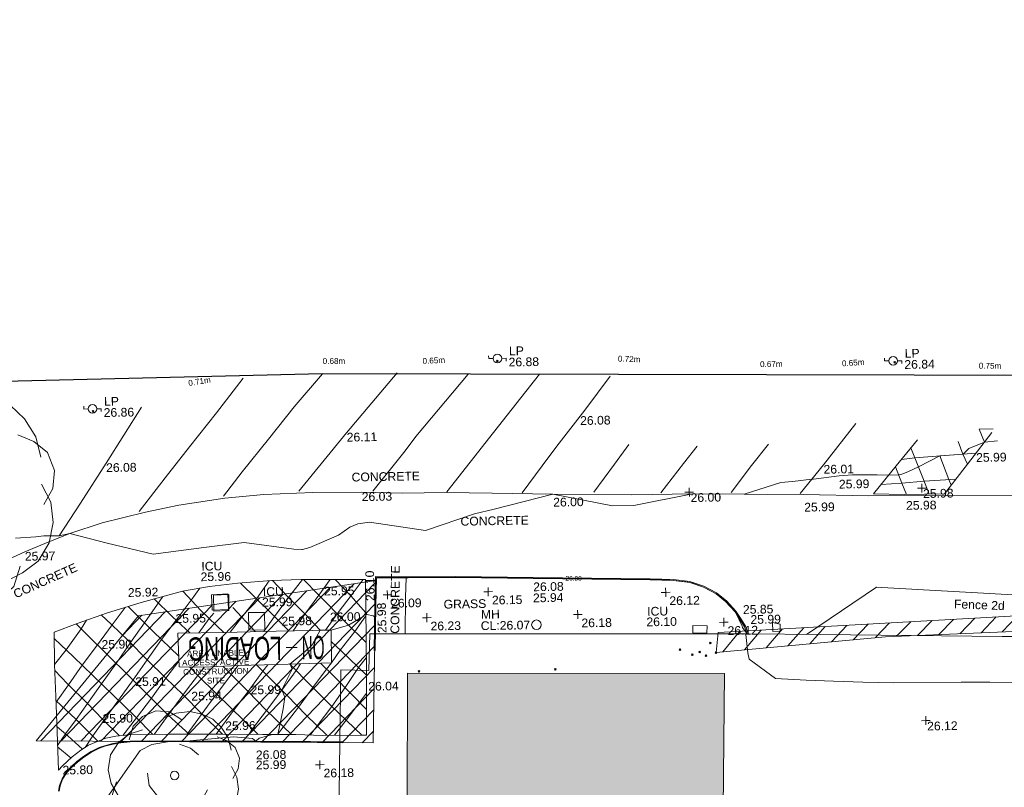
# Model space of a CAD drawing. Header units: millimetres. Extents: x -290717 to 520720, y -88450 to 287762.
# Tile 177 of 256: x -195351 to -153004, y 249020 to 282025. Entities that reach past the tile are written whole.
import ezdxf

# ---------------------------------------------------------------- set-up
doc = ezdxf.new("R2010")
doc.units = ezdxf.units.MM
doc.linetypes.add('IMPORT-UG_ELEC_QLB2 _2_', pattern=[2500, 1500, -300, 0, -50, 150, -300, 0, -200])
doc.linetypes.add('IMPORT-UG_ELEC_STREET LIGHTING_QLB2 _2_', pattern=[2700, 1500, -300, 0, -250, 150, -300, 0, -200])
for name, color, linetype, lineweight in [('00_TOPO_BUILDING_UNDER_CONSTRUCTION', 7, 'Continuous', 9), ('00_TOPO_ROAD_TEXT', 7, 'Continuous', 9), ('00_TOPO_SURFACE', 7, 'Continuous', 9), ('00_TOPO_SURVEY_TEXT', 7, 'Continuous', 9), ('A_RHA_Detail', 7, 'Continuous', 9), ('GEN-TEXT', 7, 'Continuous', 9)]:
    doc.layers.add(name, color=color, linetype=linetype, lineweight=lineweight)
for name, color, linetype, lineweight, true_color in [('00_TOPO_FENCE_2D', 7, 'Continuous', 9, 0x3f7f4f), ('00_TOPO_FOOTPATH', 7, 'Continuous', 9, 0xa50000), ('00_TOPO_FURN_LAMP_POST', 7, 'Continuous', 9, 0x666666), ('00_TOPO_KERB_BOTTOM', 1, 'Continuous', 9, 0xff0000), ('00_TOPO_KERB_TOP', 7, 'Continuous', 9, 0xa500a5), ('00_TOPO_LEVEL_SPOT', 7, 'Continuous', 9, 0x666666), ('00_TOPO_ROAD_MARKING_WHITE_CONTINUOUS', 7, 'Continuous', 9, 0x999999), ('00_TOPO_ROAD_MARKING_YELLOW_CONTINUOUS', 40, 'Continuous', 9, 0xffbf00), ('00_TOPO_SERV_IC', 5, 'Continuous', 9, 0x0000ff), ('00_TOPO_SERV_MH', 7, 'Continuous', 9, 0x666666), ('00_TOPO_TREE', 7, 'Continuous', 9, 0x666666), ('00_UAV_LEVEL_SPOT', 7, 'Continuous', 9, 0x666666), ('01_DTM_CONTOUR_MNR', 7, 'Continuous', 9, 0xa5a552), ('01_DTM_CONTOUR_MNR_LABELS', 7, 'Continuous', 9, 0xa5a552), ('12333-PUM-2D-U-0001-C01 - Rev2_REVIT IMPORT_dwg', 7, 'Continuous', 9, 0x767676), ('A_RHA_Line', 7, 'Continuous', 9, 0x00a600), ('PUM-ELECTRIC-QLB2', 1, 'IMPORT-UG_ELEC_QLB2 _2_', 9, 0xff0000), ('PUM-SURVEY BOUNDARY_EXTENT', 190, 'Continuous', 25, 0x7f00ff), ('PUM-UNABLE TO SURVEY', 190, 'Continuous', 9, 0x7f00ff), ('PUM-UNIDENTIFIED UTILITIES-MH', 7, 'Continuous', 9, 0x52a500)]:
    doc.layers.add(name, color=color, linetype=linetype, lineweight=lineweight, true_color=true_color)
doc.styles.add('Arial_1', font='arial.ttf', dxfattribs={"height": 250})
doc.styles.add('Swis721 Lt BT_1', font='swissl.ttf', dxfattribs={"height": 200})
doc.styles.add('Swis721 Lt BT_2', font='swissl.ttf', dxfattribs={"height": 375})
doc.styles.add('Swis721 Lt BT_35', font='swissl.ttf', dxfattribs={"width": 0.468665, "height": 1000})
doc.styles.add('Swis721 Lt BT_36', font='swissl.ttf', dxfattribs={"width": 0.642609, "height": 1000})

# ---------------------------------------------------------------- blocks, each defined once
blk = doc.blocks.new('12333-PUM-2D-U-0001-C01 - Rev2_REVIT IMPORT_dwg_CONIFEROUS_TREE_3-2077273-Site Location Plan Existing')
at = {"layer": '00_TOPO_TREE', "color": 254, "true_color": 0xcccccc, "flags": 128}
for points in [[(533715732, 725809778), (533715907, 725810361), (533716315, 725810769), (533716898, 725811002), (533717481, 725810944), (533718006, 725810594)], [(533717306, 725810711), (533717772, 725810886), (533718355, 725810944), (533718880, 725810827), (533719346, 725810594), (533719696, 725810244), (533719988, 725809778), (533720104, 725809253)], [(533715208, 725807388), (533714916, 725807913), (533714800, 725808496), (533714916, 725809137), (533715266, 725809661), (533715732, 725810011), (533716315, 725810186)], [(533717889, 725809545), (533718355, 725809370), (533718705, 725809079)], [(533719521, 725809836), (533719929, 725809661), (533720279, 725809370), (533720454, 725808904), (533720396, 725808437), (533720162, 725808029)], [(533716898, 725807330), (533716548, 725807796), (533716490, 725808321)], [(533720104, 725808554), (533720337, 725808088), (533720396, 725807563), (533720279, 725807038), (533719988, 725806572), (533719580, 725806280), (533719113, 725806047)], [(533716373, 725806106), (533715791, 725806164), (533715324, 725806455), (533715033, 725806922), (533714974, 725807446), (533715149, 725807971)], [(533719055, 725807563), (533718822, 725807155), (533718472, 725806863)], [(533718589, 725805814), (533718239, 725805523), (533717772, 725805348), (533717306, 725805289), (533716840, 725805348), (533716373, 725805581), (533716024, 725805872), (533715791, 725806280)], [(533719521, 725806455), (533719346, 725805931), (533718938, 725805581), (533718414, 725805464), (533717889, 725805698)]]:
    blk.add_lwpolyline(points, dxfattribs=at)
at = {"layer": '00_TOPO_TREE', "color": 254, "true_color": 0xcccccc}
blk.add_circle((533717656, 725808204), 180, dxfattribs=at)
blk = doc.blocks.new('12333-PUM-2D-U-0001-C01 - Rev2_REVIT IMPORT_dwg_CONIFEROUS_TREE_3-2077280-Site Location Plan Existing')
at = {"layer": '00_TOPO_TREE', "color": 254, "true_color": 0xcccccc, "flags": 128}
for points in [[(533704849, 725822870), (533705141, 725823843), (533705822, 725824523), (533706794, 725824912), (533707767, 725824815), (533708642, 725824232)], [(533707475, 725824426), (533708253, 725824718), (533709226, 725824815), (533710101, 725824621), (533710879, 725824232), (533711463, 725823648), (533711949, 725822870), (533712144, 725821995)], [(533703974, 725818882), (533703488, 725819758), (533703293, 725820730), (533703488, 725821800), (533704071, 725822675), (533704849, 725823259), (533705822, 725823551)], [(533711171, 725822967), (533711852, 725822675), (533712435, 725822189), (533712727, 725821411), (533712630, 725820633), (533712241, 725819952)], [(533708448, 725822481), (533709226, 725822189), (533709809, 725821703)], [(533712144, 725820828), (533712533, 725820049), (533712630, 725819174), (533712435, 725818299), (533711949, 725817521), (533711268, 725817034), (533710490, 725816645)], [(533706794, 725818785), (533706211, 725819563), (533706114, 725820438)], [(533705919, 725816743), (533704946, 725816840), (533704168, 725817326), (533703682, 725818104), (533703585, 725818980), (533703877, 725819855)], [(533710393, 725819174), (533710004, 725818493), (533709420, 725818007)], [(533711171, 725817326), (533710879, 725816451), (533710198, 725815867), (533709323, 725815673), (533708448, 725816062)], [(533709615, 725816256), (533709031, 725815770), (533708253, 725815478), (533707475, 725815381), (533706697, 725815478), (533705919, 725815867), (533705335, 725816354), (533704946, 725817034)]]:
    blk.add_lwpolyline(points, dxfattribs=at)
at = {"layer": '00_TOPO_TREE', "color": 254, "true_color": 0xcccccc}
blk.add_circle((533708059, 725820244), 300, dxfattribs=at)
blk = doc.blocks.new('12333-PUM-2D-U-0001-C01 - Rev2_REVIT IMPORT_dwg_MSL_Lamp_Post_SYM-2077199-Site Location Plan Existing')
at = {"layer": '00_TOPO_FURN_LAMP_POST', "color": 254, "true_color": 0xcccccc, "flags": 128}
for points in [[(-500, 0), (-1000, 0), (-1000, 317)], [(500, 0), (1000, 0), (1000, -317)]]:
    blk.add_lwpolyline(points, dxfattribs=at)
at = {"layer": '00_TOPO_FURN_LAMP_POST', "color": 254, "true_color": 0xcccccc}
blk.add_circle((0, 0), 500, dxfattribs=at)
blk = doc.blocks.new('12333-PUM-2D-U-0001-C01 - Rev2_REVIT IMPORT_dwg_MM-2077200-Site Location Plan Existing')
at = {"layer": '00_TOPO_LEVEL_SPOT', "color": 254, "true_color": 0xcccccc, "flags": 128}
for points in [[(0, -500), (0, 0), (-500, 0)], [(500, 0), (0, 0), (0, 500)]]:
    blk.add_lwpolyline(points, dxfattribs=at)
blk = doc.blocks.new('12333-PUM-2D-U-0001-C01 - Rev2_REVIT IMPORT_dwg_UAV-2077255-Site Location Plan Existing')
at = {"layer": '00_UAV_LEVEL_SPOT', "color": 254, "true_color": 0xcccccc, "flags": 128}
for points in [[(0, -500), (0, 0), (-500, 0)], [(500, 0), (0, 0), (0, 500)]]:
    blk.add_lwpolyline(points, dxfattribs=at)
blk = doc.blocks.new('12333-PUM-2D-U-0001-C01 - Rev2_REVIT IMPORT_dwg_MGS62954_T2_Galway_ITM_3d_Rev1-2077680-Site Location Plan Existing')
at = {"layer": '00_TOPO_BUILDING_UNDER_CONSTRUCTION', "color": 254, "true_color": 0xcccccc, "flags": 128}
blk.add_lwpolyline([(533725753, 725795032), (533725963, 725805071), (533724648, 725805171), (533724782, 725809506), (533724784, 725809550), (533724879, 725812623), (533726082, 725812576), (533726163, 725814144), (533726412, 725814140), (533729362, 725814090), (533732119, 725814043), (533735079, 725813993), (533738234, 725813939), (533741313, 725813887), (533742381, 725813869), (533742469, 725813868), (533745519, 725813780), (533753348, 725813556), (533763126, 725813389)], dxfattribs=at)
at = {"layer": '00_TOPO_FENCE_2D', "color": 254, "true_color": 0xcccccc, "flags": 128}
blk.add_lwpolyline([(533761649, 725813414), (533758424, 725815008), (533754623, 725815287), (533747945, 725815778), (533747976, 725815775), (533744933, 725813797)], dxfattribs=at)
at = {"layer": '00_TOPO_FOOTPATH', "color": 254, "true_color": 0xcccccc, "flags": 128}
blk.add_lwpolyline([(533727680, 725814118), (533727720, 725815700), (533727760, 725816525)], dxfattribs=at)
at = {"layer": '00_TOPO_KERB_BOTTOM', "color": 254, "true_color": 0xcccccc, "flags": 128}
for points in [[(533726333, 725813431), (533726386, 725815352), (533726445, 725816602), (533727847, 725816569), (533729901, 725816545), (533733226, 725816453), (533738259, 725816309), (533739258, 725816256), (533739960, 725816157), (533740559, 725815946), (533741101, 725815651), (533741514, 725815299), (533741917, 725814849), (533742138, 725814501), (533742314, 725814194), (533742437, 725813855)], [(533712650, 725807618), (533712705, 725807859), (533712811, 725808139), (533713002, 725808431), (533713223, 725808666), (533713468, 725808875), (533713749, 725809086), (533714082, 725809292), (533714435, 725809460), (533714666, 725809538), (533715028, 725809623), (533715359, 725809672), (533715775, 725809713), (533716585, 725809717), (533718318, 725809675), (533721166, 725809618), (533723527, 725809560), (533724903, 725809533)]]:
    blk.add_lwpolyline(points, dxfattribs=at)
at = {"layer": '00_TOPO_KERB_TOP', "color": 254, "true_color": 0xcccccc, "flags": 128}
for points in [[(533726379, 725813429), (533726432, 725815350), (533726489, 725816555), (533727846, 725816523), (533729900, 725816499), (533733224, 725816407), (533738257, 725816263), (533739253, 725816210), (533739949, 725816112), (533740541, 725815904), (533741075, 725815613), (533741482, 725815266), (533741880, 725814821), (533742099, 725814478), (533742273, 725814174), (533742394, 725813840)], [(533712676, 725807615), (533712731, 725807851), (533712835, 725808127), (533713023, 725808414), (533713241, 725808646), (533713485, 725808854), (533713765, 725809064), (533714095, 725809269), (533714445, 725809435), (533714673, 725809512), (533715033, 725809597), (533715362, 725809646), (533715776, 725809686), (533716585, 725809690), (533718318, 725809648), (533721165, 725809591), (533723526, 725809533), (533724902, 725809506)]]:
    blk.add_lwpolyline(points, dxfattribs=at)
at = {"layer": '00_TOPO_ROAD_MARKING_WHITE_CONTINUOUS', "color": 254, "true_color": 0xcccccc, "flags": 128}
for points in [[(533716330, 725819580), (533717480, 725821010), (533718540, 725822320), (533719730, 725823770), (533720900, 725825230)], [(533719970, 725820170), (533720790, 725821210), (533721950, 725822600), (533723070, 725823970), (533724310, 725825360)], [(533723210, 725820330), (533725310, 725822810), (533727530, 725825346)], [(533726400, 725820280), (533727810, 725821990), (533728280, 725822600), (533730580, 725825240)], [(533729570, 725820200), (533731630, 725822710), (533733650, 725825190)], [(533732810, 725820100), (533733690, 725821240), (533734340, 725822080), (533735570, 725823600), (533736680, 725825040)], [(533712870, 725818590), (533713820, 725819980), (533714940, 725821680), (533716510, 725824060)], [(533744770, 725819860), (533745790, 725821070), (533747210, 725822820)], [(533735890, 725820070), (533736810, 725821260), (533737440, 725822090)], [(533738770, 725819990), (533739770, 725821240), (533740370, 725821970)], [(533741800, 725819950), (533742700, 725821100), (533743440, 725822000)]]:
    blk.add_lwpolyline(points, dxfattribs=at)
at = {"layer": '00_TOPO_ROAD_MARKING_YELLOW_CONTINUOUS', "color": 254, "true_color": 0xcccccc}
for p, q in [((533721224, 725814332), (533720290, 725815380)), ((533722550, 725813630), (533723020, 725813620)), ((533713215, 725809033), (533712648, 725809520))]:
    blk.add_line(p, q, dxfattribs=at)
at = {"layer": '00_TOPO_ROAD_MARKING_YELLOW_CONTINUOUS', "color": 254, "true_color": 0xcccccc, "flags": 128}
for points in [[(533753060, 725822340), (533751990, 725821000), (533750980, 725819730), (533749260, 725819740), (533747920, 725819790), (533748920, 725820970), (533749860, 725822080)], [(533752729, 725821926), (533752510, 725822490), (533753120, 725822500)], [(533751983, 725820991), (533751798, 725821432), (533751600, 725821980)], [(533749156, 725821248), (533749729, 725821300), (533751220, 725821400), (533752360, 725821463)], [(533750316, 725819734), (533750050, 725820440), (533749567, 725821734)], [(533751273, 725820098), (533751171, 725820345), (533750804, 725821372)], [(533749336, 725819740), (533749148, 725820231), (533748882, 725820926)], [(533751481, 725820360), (533750104, 725820296), (533749140, 725820230), (533748256, 725820187)], [(533720147, 725814322), (533720663, 725814962), (533721304, 725815739), (533721861, 725816503)], [(533722670, 725814340), (533721940, 725815090), (533720630, 725816427)], [(533721594, 725814335), (533722066, 725814960), (533722690, 725815768), (533723309, 725816539)], [(533724031, 725814340), (533723370, 725815050), (533722660, 725815800), (533722011, 725816511)], [(533722857, 725814340), (533723378, 725815041), (533723997, 725815843), (533724499, 725816514)], [(533725989, 725813776), (533725130, 725814660), (533723980, 725815860), (533723342, 725816538)], [(533724255, 725814340), (533724771, 725815035), (533725420, 725815860), (533725915, 725816491)], [(533724713, 725816510), (533725366, 725815791), (533725998, 725815056)], [(533712647, 725809578), (533712998, 725810078), (533713458, 725810691), (533713964, 725811365), (533714580, 725812200), (533715231, 725813064), (533715853, 725813951), (533716476, 725814787), (533717285, 725815906)], [(533713835, 725809480), (533714164, 725809966), (533714652, 725810628), (533715295, 725811480), (533715941, 725812344), (533716565, 725813195), (533717195, 725814055), (533717838, 725814879), (533718500, 725815735), (533718876, 725816241)], [(533719881, 725814320), (533718920, 725815270), (533718150, 725816123)], [(533712615, 725811444), (533713156, 725812184), (533713768, 725813012), (533714435, 725813875), (533715077, 725814723), (533715652, 725815469)], [(533717921, 725813327), (533716840, 725814410), (533715781, 725815506)], [(533718424, 725814320), (533717680, 725815030), (533716912, 725815812)], [(533719751, 725809939), (533718878, 725810842), (533718081, 725811659), (533717320, 725812430), (533716560, 725813200), (533715760, 725814050), (533715050, 725814750), (533714623, 725815160)], [(533718800, 725814320), (533719265, 725814929), (533719460, 725815150)], [(533712580, 725813064), (533713084, 725813692), (533713747, 725814579), (533713981, 725814945)], [(533718310, 725809973), (533717430, 725810810), (533716600, 725811670), (533715730, 725812560), (533714870, 725813430), (533714010, 725814310), (533713537, 725814794)], [(533722116, 725809886), (533723037, 725811047), (533723669, 725811889), (533724269, 725812665), (533724480, 725812930), (533724876, 725813464), (533725512, 725814267), (533725998, 725814931)], [(533712580, 725814190), (533713400, 725813380), (533714620, 725812160), (533716020, 725810750), (533716750, 725809984)], [(533725965, 725812395), (533724920, 725813420), (533724487, 725813849)], [(533715462, 725809967), (533716060, 725810708), (533716716, 725811550), (533717353, 725812396), (533717925, 725813123)], [(533718220, 725809974), (533719240, 725811320), (533720470, 725812890)], [(533719480, 725809947), (533719592, 725810104), (533720243, 725810950), (533720879, 725811760), (533721531, 725812618), (533721750, 725812898)], [(533720876, 725809913), (533721040, 725810149), (533721655, 725810935), (533722329, 725811797), (533722955, 725812630), (533723156, 725812913)], [(533724235, 725809818), (533723350, 725810710), (533722560, 725811560), (533721800, 725812340), (533721263, 725812895)], [(533725733, 725809799), (533724450, 725811070), (533723630, 725811930), (533722688, 725812907)], [(533723514, 725809843), (533723825, 725810231), (533724463, 725811058), (533725049, 725811853), (533725644, 725812710), (533725984, 725813119)], [(533725958, 725810891), (533724590, 725812340), (533724013, 725812924)], [(533715318, 725809954), (533714610, 725810670), (533713950, 725811380), (533713120, 725812220), (533712590, 725812810)], [(533716810, 725809984), (533717470, 725810860), (533718280, 725811920), (533719010, 725812840)], [(533719520, 725811678), (533718732, 725812489), (533718376, 725812858)], [(533722716, 725809874), (533721640, 725810950), (533720870, 725811770), (533719805, 725812867)], [(533721285, 725809904), (533720690, 725810500), (533719520, 725811678)], [(533712614, 725811510), (533713430, 725810720), (533714170, 725809960), (533714385, 725809738)], [(533724558, 725809814), (533725073, 725810453), (533725661, 725811206), (533725967, 725811605)], [(533713716, 725809407), (533713100, 725809990), (533712636, 725810390)]]:
    blk.add_lwpolyline(points, dxfattribs=at)
for points in [[(533712660, 725808520), (533712640, 725810170), (533712610, 725811690), (533712580, 725813070), (533712580, 725814450), (533713580, 725814810), (533714890, 725815250), (533716350, 725815670), (533718130, 725816120), (533719300, 725816310), (533720520, 725816420), (533721970, 725816510), (533723250, 725816540), (533724700, 725816510), (533726010, 725816490), (533726000, 725815270), (533725980, 725812540), (533725943, 725809795), (533725700, 725809800), (533724040, 725809820), (533722900, 725809870), (533721460, 725809900), (533719710, 725809940), (533718680, 725809970), (533717490, 725809980), (533717480, 725809980), (533715720, 725809990), (533715160, 725809940), (533714730, 725809860), (533714390, 725809740), (533713980, 725809570), (533713640, 725809360), (533713270, 725809080), (533712840, 725808710)], [(533717930, 725812870), (533719010, 725812840), (533720470, 725812890), (533722170, 725812900), (533724480, 725812930), (533724490, 725814340), (533722130, 725814340), (533719900, 725814320), (533717900, 725814320)]]:
    blk.add_lwpolyline(points, close=True, dxfattribs=at)
at = {"layer": '00_TOPO_SERV_IC', "color": 254, "true_color": 0xcccccc, "flags": 128}
for points in [[(533719400, 725815280), (533719380, 725815949), (533720080, 725815970), (533720100, 725815301)], [(533720960, 725815150), (533721650, 725815150), (533721650, 725814400), (533720960, 725814400)], [(533740055, 725814259), (533740662, 725814235), (533740649, 725813919), (533740042, 725813943)]]:
    blk.add_lwpolyline(points, close=True, dxfattribs=at)
at = {"layer": '00_TOPO_SERV_MH', "color": 254, "true_color": 0xcccccc}
blk.add_circle((533733329, 725814412), 207, dxfattribs=at)
at = {"layer": '00_TOPO_SURFACE', "color": 254, "true_color": 0xcccccc, "flags": 128}
for points in [[(533713330, 725818680), (533714730, 725819120), (533716600, 725819550), (533718040, 725819820), (533720020, 725820090), (533721710, 725820220), (533723810, 725820270), (533725910, 725820240), (533727660, 725820170), (533729540, 725820160), (533731530, 725820110), (533734130, 725820020), (533737530, 725819930), (533740140, 725819920), (533742360, 725819870), (533744900, 725819820), (533747720, 725819710), (533751040, 725819660), (533754290, 725819590)], [(533709620, 725817120), (533710300, 725817460), (533711380, 725817930), (533712420, 725818340), (533713330, 725818680)]]:
    blk.add_lwpolyline(points, dxfattribs=at)
at = {"layer": '01_DTM_CONTOUR_MNR', "color": 254, "true_color": 0xcccccc, "flags": 128}
for points in [[(533753293, 725821976), (533752730, 725821930), (533752059, 725821666), (533751800, 725821430), (533751220, 725821400), (533750800, 725821370), (533749874, 725820912), (533749407, 725820714), (533749147, 725820610), (533749033, 725820589), (533749010, 725820580), (533748588, 725820581), (533748094, 725820605), (533747034, 725820627), (533746464, 725820595), (533745358, 725820463), (533745280, 725820470), (533744446, 725820382), (533743949, 725820352), (533742360, 725819870), (533740140, 725819920), (533737610, 725819466), (533736693, 725819471), (533734130, 725820020), (533731590, 725819419), (533730741, 725819230), (533728630, 725818550), (533726230, 725818949), (533725727, 725818892), (533725384, 725818746), (533724890, 725818420), (533723643, 725817904), (533723326, 725817820), (533723300, 725817819), (533722955, 725817838), (533720820, 725818170), (533719080, 725817980), (533716900, 725817730), (533714927, 725818243), (533713330, 725818680), (533712870, 725818590), (533712216, 725818607), (533711874, 725818575), (533710990, 725818533)], [(533714638, 725807174), (533716198, 725809311), (533716695, 725809550), (533717460, 725809670), (533718274, 725809668), (533718320, 725809667), (533718350, 725809677), (533718620, 725809713), (533720226, 725809816), (533721037, 725809736), (533721170, 725809618), (533721321, 725809751), (533721899, 725809890), (533721940, 725809890), (533722120, 725809890), (533722381, 725810993), (533722450, 725811483), (533722330, 725811800), (533722785, 725812687), (533722709, 725812905), (533722750, 725812910), (533722690, 725812910), (533723384, 725813448), (533723665, 725813721), (533724030, 725814340), (533724250, 725814340), (533724490, 725814340), (533725250, 725814537), (533725883, 725814894), (533726000, 725815060), (533726045, 725814979), (533726307, 725814915), (533726380, 725814870), (533726389, 725815112), (533726399, 725815350), (533726420, 725815711), (533726480, 725816563), (533727273, 725816562), (533727850, 725816549), (533729188, 725816533), (533729900, 725816522), (533731001, 725816497), (533733226, 725816434), (533734962, 725816381), (533735494, 725816365), (533738260, 725816281), (533738778, 725816258), (533739252, 725816219), (533739781, 725816147), (533739951, 725816116), (533740069, 725816079), (533740542, 725815905), (533740651, 725815850), (533741081, 725815613), (533741143, 725815564), (533741481, 725815271), (533741880, 725814820), (533742051, 725814473), (533742167, 725814195), (533742185, 725814145), (533742380, 725813870), (533742318, 725813843), (533742399, 725813042), (533742457, 725812779), (533743572, 725811930), (533744888, 725811832), (533746066, 725811763), (533747327, 725811694), (533748638, 725811646), (533751553, 725811627), (533752778, 725811609), (533754034, 725811571)]]:
    blk.add_lwpolyline(points, dxfattribs=at)
at = {"xscale": 0.375, "yscale": 0.375, "zscale": 0.375}
for name, p in [('12333-PUM-2D-U-0001-C01 - Rev2_REVIT IMPORT_dwg_MSL_Lamp_Post_SYM-2077199-Site Location Plan Existing', (533731849, 725825892)), ('12333-PUM-2D-U-0001-C01 - Rev2_REVIT IMPORT_dwg_MSL_Lamp_Post_SYM-2077199-Site Location Plan Existing', (533748865, 725825492)), ('12333-PUM-2D-U-0001-C01 - Rev2_REVIT IMPORT_dwg_MSL_Lamp_Post_SYM-2077199-Site Location Plan Existing', (533714398, 725824026)), ('12333-PUM-2D-U-0001-C01 - Rev2_REVIT IMPORT_dwg_UAV-2077255-Site Location Plan Existing', (533740000, 725820000)), ('12333-PUM-2D-U-0001-C01 - Rev2_REVIT IMPORT_dwg_UAV-2077255-Site Location Plan Existing', (533750000, 725820000)), ('12333-PUM-2D-U-0001-C01 - Rev2_REVIT IMPORT_dwg_MM-2077200-Site Location Plan Existing', (533726940, 725815810)), ('12333-PUM-2D-U-0001-C01 - Rev2_REVIT IMPORT_dwg_MM-2077200-Site Location Plan Existing', (533731280, 725815870)), ('12333-PUM-2D-U-0001-C01 - Rev2_REVIT IMPORT_dwg_MM-2077200-Site Location Plan Existing', (533738910, 725815710)), ('12333-PUM-2D-U-0001-C01 - Rev2_REVIT IMPORT_dwg_MM-2077200-Site Location Plan Existing', (533735110, 725814820)), ('12333-PUM-2D-U-0001-C01 - Rev2_REVIT IMPORT_dwg_MM-2077200-Site Location Plan Existing', (533728620, 725814800)), ('12333-PUM-2D-U-0001-C01 - Rev2_REVIT IMPORT_dwg_MM-2077200-Site Location Plan Existing', (533741390, 725814380)), ('12333-PUM-2D-U-0001-C01 - Rev2_REVIT IMPORT_dwg_UAV-2077255-Site Location Plan Existing', (533750000, 725810000)), ('12333-PUM-2D-U-0001-C01 - Rev2_REVIT IMPORT_dwg_MM-2077200-Site Location Plan Existing', (533723910, 725808560))]:
    blk.add_blockref(name, p, dxfattribs=at)
for name in ['12333-PUM-2D-U-0001-C01 - Rev2_REVIT IMPORT_dwg_CONIFEROUS_TREE_3-2077280-Site Location Plan Existing', '12333-PUM-2D-U-0001-C01 - Rev2_REVIT IMPORT_dwg_CONIFEROUS_TREE_3-2077273-Site Location Plan Existing']:
    blk.add_blockref(name, (0, 0))
at = {"layer": '00_TOPO_FENCE_2D', "color": 251, "true_color": 0x666666, "insert": (533751310, 725815186), "char_height": 375, "width": 2545.41, "attachment_point": 1, "rotation": 356.8134, "line_spacing_factor": 1.005062, "style": 'Swis721 Lt BT_2'}
blk.add_mtext('Fence 2d', dxfattribs=at)
at = {"layer": '00_TOPO_FURN_LAMP_POST', "char_height": 375, "attachment_point": 1, "line_spacing_factor": 1.005062, "style": 'Swis721 Lt BT_2'}
for s, insert, width in [('LP', (533732353, 725826391), 707.59), ('26.88', (533732328, 725825912), 1495.9), ('LP', (533749368, 725825990), 707.59), ('26.84', (533749343, 725825512), 1495.9), ('LP', (533714902, 725824524), 707.59), ('26.86', (533714877, 725824046), 1495.9)]:
    blk.add_mtext(s, dxfattribs=dict(at, insert=insert, width=width))
at = {"layer": '00_TOPO_KERB_BOTTOM', "color": 251, "true_color": 0x666666, "insert": (533726501, 725814168), "char_height": 375, "width": 1495.9, "attachment_point": 1, "rotation": 90.488, "line_spacing_factor": 1.005062, "style": 'Swis721 Lt BT_2'}
blk.add_mtext('25.98', dxfattribs=at)
at = {"layer": '00_TOPO_KERB_BOTTOM', "color": 251, "true_color": 0x666666, "char_height": 375, "width": 1495.9, "attachment_point": 1, "line_spacing_factor": 1.005062, "style": 'Swis721 Lt BT_2'}
for s, insert in [('25.94', (533733200, 725815756)), ('25.85', (533742219, 725815101)), ('25.99', (533721156, 725808781))]:
    blk.add_mtext(s, dxfattribs=dict(at, insert=insert))
at = {"layer": '00_TOPO_KERB_TOP', "color": 251, "true_color": 0x666666, "insert": (533726017, 725815555), "char_height": 375, "width": 1495.9, "attachment_point": 1, "rotation": 90.488, "line_spacing_factor": 1.005062, "style": 'Swis721 Lt BT_2'}
blk.add_mtext('26.10', dxfattribs=at)
at = {"layer": '00_TOPO_KERB_TOP', "color": 251, "true_color": 0x666666, "char_height": 375, "width": 1495.9, "attachment_point": 1, "line_spacing_factor": 1.005062, "style": 'Swis721 Lt BT_2'}
for s, insert in [('26.08', (533733218, 725816232)), ('25.99', (533742535, 725814664)), ('26.08', (533721165, 725809215))]:
    blk.add_mtext(s, dxfattribs=dict(at, insert=insert))
at = {"layer": '00_TOPO_LEVEL_SPOT', "char_height": 375, "width": 1495.9, "attachment_point": 1, "line_spacing_factor": 1.005062, "style": 'Swis721 Lt BT_2'}
for s, insert in [('26.09', (533727093, 725815633)), ('26.15', (533731433, 725815693)), ('26.12', (533739063, 725815533)), ('26.23', (533728773, 725814623)), ('26.18', (533735263, 725814643)), ('26.12', (533741543, 725814203)), ('26.18', (533724063, 725808383))]:
    blk.add_mtext(s, dxfattribs=dict(at, insert=insert))
at = {"layer": '00_TOPO_ROAD_MARKING_WHITE_CONTINUOUS', "color": 251, "true_color": 0x666666, "char_height": 375, "width": 1495.9, "attachment_point": 1, "line_spacing_factor": 1.005062, "style": 'Swis721 Lt BT_2'}
for s, insert in [('26.08', (533735359, 725823345)), ('26.11', (533725310, 725822805)), ('26.08', (533714940, 725821675)), ('26.01', (533745790, 725821065))]:
    blk.add_mtext(s, dxfattribs=dict(at, insert=insert))
at = {"layer": '00_TOPO_ROAD_MARKING_YELLOW_CONTINUOUS', "color": 251, "true_color": 0x666666, "char_height": 375, "width": 1495.9, "attachment_point": 1, "line_spacing_factor": 1.005062, "style": 'Swis721 Lt BT_2'}
for s, insert in [('25.99', (533752360, 725821459)), ('25.99', (533746440, 725820416)), ('25.98', (533749311, 725819451)), ('25.92', (533715783, 725816293)), ('25.95', (533724220, 725816205)), ('25.95', (533717810, 725815137)), ('26.00', (533724457, 725815088)), ('25.98', (533722365, 725814943)), ('25.90', (533714612, 725814077)), ('25.91', (533716033, 725812449)), ('26.04', (533726048, 725812078)), ('25.94', (533718433, 725811787)), ('25.99', (533720986, 725812010)), ('25.90', (533714595, 725810892)), ('25.96', (533719869, 725810486)), ('25.80', (533712840, 725808705))]:
    blk.add_mtext(s, dxfattribs=dict(at, insert=insert))
at = {"layer": '00_TOPO_ROAD_TEXT', "color": 251, "true_color": 0x666666, "char_height": 1000, "attachment_point": 1, "rotation": 179.4765, "line_spacing_factor": 1.005062}
for s, insert, width, style in [('LOADING', (533722355, 725813095), 4545.88, 'Swis721 Lt BT_36'), ('ON', (533724194, 725813099), 1126.97, 'Swis721 Lt BT_35')]:
    blk.add_mtext(s, dxfattribs=dict(at, insert=insert, width=width, style=style))
at = {"layer": '00_TOPO_SERV_IC', "color": 251, "true_color": 0x666666, "char_height": 375, "attachment_point": 1, "line_spacing_factor": 1.005062, "style": 'Swis721 Lt BT_2'}
for s, insert, width in [('ICU', (533718963, 725817365), 1021.01), ('25.96', (533718921, 725816913), 1495.9), ('ICU', (533721588, 725816225), 1021.01), ('25.99', (533721546, 725815773), 1495.9), ('ICU', (533738100, 725815092), 1021.01), ('26.10', (533738058, 725814640), 1495.9)]:
    blk.add_mtext(s, dxfattribs=dict(at, insert=insert, width=width))
at = {"layer": '00_TOPO_SERV_MH', "char_height": 375, "attachment_point": 1, "line_spacing_factor": 1.005062, "style": 'Swis721 Lt BT_2'}
for s, insert, width in [('MH', (533730948, 725815087), 949.78), ('CL:26.07', (533730933, 725814600), 2440.93)]:
    blk.add_mtext(s, dxfattribs=dict(at, insert=insert, width=width))
at = {"layer": '00_TOPO_SURFACE', "color": 251, "true_color": 0x666666, "char_height": 375, "width": 1495.9, "attachment_point": 1, "line_spacing_factor": 1.005062, "style": 'Swis721 Lt BT_2'}
for s, insert in [('26.03', (533725910, 725820235)), ('26.00', (533734140, 725819855)), ('25.99', (533744930, 725819452)), ('25.97', (533711380, 725817925))]:
    blk.add_mtext(s, dxfattribs=dict(at, insert=insert))
at = {"layer": '00_TOPO_SURVEY_TEXT', "color": 251, "true_color": 0x666666, "char_height": 375, "attachment_point": 1, "line_spacing_factor": 1.005062, "style": 'Swis721 Lt BT_2'}
for s, insert, width in [('CONCRETE', (533725490, 725821085), 3286.24), ('CONCRETE', (533730140, 725819105), 3286.24), ('GRASS', (533729352, 725815551), 2018.28)]:
    blk.add_mtext(s, dxfattribs=dict(at, insert=insert, width=width))
at = {"layer": '00_TOPO_SURVEY_TEXT', "color": 251, "true_color": 0x666666, "char_height": 375, "width": 3286.24, "attachment_point": 1, "line_spacing_factor": 1.005062, "style": 'Swis721 Lt BT_2'}
for insert, rotation in [((533710812, 725816277), 23.0521), ((533727046, 725814138), 88.6087)]:
    blk.add_mtext('CONCRETE', dxfattribs=dict(at, insert=insert, rotation=rotation))
at = {"layer": '00_UAV_LEVEL_SPOT', "char_height": 375, "width": 1495.9, "attachment_point": 1, "line_spacing_factor": 1.005062, "style": 'Swis721 Lt BT_2'}
for s, insert in [('26.00', (533740052, 725819949)), ('25.98', (533750052, 725819949)), ('26.12', (533750052, 725809949))]:
    blk.add_mtext(s, dxfattribs=dict(at, insert=insert))
at = {"layer": '01_DTM_CONTOUR_MNR_LABELS', "color": 251, "true_color": 0x666666, "insert": (533734965, 725816480), "char_height": 200, "width": 797.8, "attachment_point": 2, "rotation": 358.2644, "line_spacing_factor": 1.005062, "style": 'Swis721 Lt BT_1'}
blk.add_mtext('26.00', dxfattribs=at)
blk = doc.blocks.new('12333-PUM-2D-U-0001-C01 - Rev2_REVIT IMPORT_dwg-1620468-Site Location Plan Existing')
at = {"layer": 'PUM-UNABLE TO SURVEY', "true_color": 0xffffd4}
h = blk.add_hatch(dxfattribs=at)
h.set_pattern_fill('FP_11', style=0, pattern_type=2)
h.set_pattern_definition([(45, (78009.85, 197148.14), (-441.94, 441.94), [])])
h.paths.add_polyline_path([(85141, 193599), (85338, 200574), (75138, 199249), (70648, 193944), (82200, 193669)])
h.paths.add_polyline_path([(85338, 200574), (85371, 200579), (85341, 200698)])
h = blk.add_hatch(dxfattribs=at)
h.set_pattern_fill('FP_12', style=0, pattern_type=2)
h.set_pattern_definition([(45, (-533641079.65, -725615854.36), (-441.94173824, 441.94173824), [])])
h.paths.add_polyline_path([(140970, 120251), (146061, 120367), (148088, 121468), (149767, 121401), (149826, 121709), (151731, 121404), (151717, 121323), (153551, 121250), (153560, 121480), (155503, 121480), (155503, 121172), (157605, 121089), (157065, 144483), (175086, 144481), (176746, 146024), (172844, 147529), (173339, 175796), (140026, 176402), (140028, 176532), (138357, 176569), (138113, 163526), (137858, 148319), (137828, 148320), (137797, 146678), (130049, 146809), (127301, 145011), (126845, 124910), (140019, 124511), (140924, 120456)])
h.paths.add_polyline_path([(142549, 122013), (141940, 128109), (145140, 128414), (145712, 122318), (143523, 122107)])
h.paths.add_polyline_path([(156227, 122394), (156227, 122799), (149502, 123013), (149505, 123178), (149445, 122547), (148264, 122623), (148379, 123842), (149560, 123766), (149517, 123312), (152874, 123056), (156227, 123099), (156227, 123537), (157370, 123537), (157370, 122394), (156680, 122394)])
h.paths.add_polyline_path([(135386, 126509), (129290, 126662), (129367, 129405), (135463, 129252)])
h.paths.add_polyline_path([(133748, 131005), (130700, 131310), (131386, 137406), (134396, 137101), (133775, 131256)])
h.paths.add_polyline_path([(123791, 148496), (125963, 148831), (126058, 154829), (124252, 176313), (119637, 179333), (91445, 180678), (91482, 179888), (123767, 148519)])
h.paths.add_polyline_path([(195364, 187390), (138295, 199556), (100054, 198089), (99954, 197229), (107251, 197783), (122069, 198130), (132241, 197738), (136290, 198487), (136972, 197570), (136434, 189863), (173568, 188304), (173572, 188602), (183059, 188452), (183056, 188282), (185602, 188263), (185594, 187800), (194909, 187409)])
at = {"layer": 'GEN-TEXT', "color": 253, "true_color": 0xaaaaaa}
for p, q in [((90730, 209897), (90800, 209967)), ((90800, 209897), (90730, 209967)), ((107809, 209532), (107879, 209603)), ((107879, 209532), (107809, 209603)), ((73311, 208026), (73382, 208097)), ((73382, 208026), (73311, 208097)), ((85336, 200543), (85407, 200614)), ((85407, 200543), (85336, 200614)), ((98370, 197343), (98441, 197414)), ((98441, 197343), (98370, 197414)), ((99676, 197607), (99747, 197678)), ((99747, 197607), (99676, 197678)), ((98893, 197120), (98964, 197191)), ((98964, 197120), (98893, 197191)), ((99207, 197233), (99278, 197304)), ((99278, 197233), (99207, 197304)), ((99475, 197073), (99546, 197144)), ((99546, 197073), (99475, 197144)), ((99919, 197193), (99990, 197264)), ((99990, 197193), (99919, 197264)), ((87122, 196612), (87193, 196683)), ((87193, 196612), (87122, 196683)), ((92989, 196589), (93060, 196660)), ((93060, 196589), (92989, 196660))]:
    blk.add_line(p, q, dxfattribs=at)
at = {"layer": 'PUM-SURVEY BOUNDARY_EXTENT', "color": 201, "true_color": 0xd4aaff, "flags": 128}
blk.add_lwpolyline([(398947, 219226), (361065, 201697), (253020, 166563), (238979, 183340), (207851, 192933), (181882, 199208), (127766, 208632), (83230, 209506), (17732, 209070), (19322, 195161), (47320, 195520), (51595, 181823), (51019, 144085), (50538, 139735), (11069, 147832), (-5120, 154966), (-17799, 159562), (-19951, 159515)], dxfattribs=at)
at = {"layer": 'PUM-UNABLE TO SURVEY', "color": 7, "true_color": 0xffffd4, "flags": 128}
blk.add_lwpolyline([(85371, 200579), (75138, 199249), (70648, 193944), (85141, 193599)], close=True, dxfattribs=at)
for points in [[(185585, 187800), (195364, 187390), (138295, 199556), (100054, 198089)], [(100054, 198089), (99954, 197229), (107251, 197783), (122069, 198130), (132241, 197738), (136290, 198487), (136972, 197570), (136434, 189863), (173568, 188304)]]:
    blk.add_lwpolyline(points, dxfattribs=at)
at = {"layer": 'PUM-UNIDENTIFIED UTILITIES-MH', "color": 9, "true_color": 0xc5e1aa, "flags": 128}
for points in [[(79038, 200092), (78389, 200081), (78386, 199393), (79035, 199404)], [(102407, 198476), (102407, 198097), (102720, 198102), (102726, 198408)]]:
    blk.add_lwpolyline(points, close=True, dxfattribs=at)
blk.add_blockref('12333-PUM-2D-U-0001-C01 - Rev2_REVIT IMPORT_dwg_MGS62954_T2_Galway_ITM_3d_Rev1-2077680-Site Location Plan Existing', (-533641080, -725615854))
at = {"layer": 'PUM-ELECTRIC-QLB2', "char_height": 250, "width": 1160.03, "attachment_point": 2, "line_spacing_factor": 0.941778, "style": 'Arial_1'}
for s, insert, rotation in [('0.68m', (83743, 210174), 358.9699), ('0.65m', (88029, 210124), 1.805), ('0.72m', (96442, 210038), 356.7895), ('0.67m', (102545, 209715), 359.8208), ('0.65m', (106060, 209712), 2.8164), ('0.71m', (77922, 209400), 8.3361), ('0.75m', (111951, 209476), 358.3419)]:
    blk.add_mtext(s, dxfattribs=dict(at, insert=insert, rotation=rotation))
at = {"layer": 'PUM-UNABLE TO SURVEY', "color": 51, "true_color": 0xffff7f, "insert": (78427, 197705), "char_height": 250, "width": 3428.04, "attachment_point": 2, "line_spacing_factor": 0.941778, "style": 'Arial_1'}
blk.add_mtext('AREA UNABLE\\PACCESS, ACTIVE\\PCONSTRUCTION\\PSITE', dxfattribs=at)

msp = doc.modelspace()

# ---------------------------------------------------------------- hatches: boundary and pattern name
at = {"layer": 'A_RHA_Detail', "true_color": 0xc0c0c0}
h = msp.add_hatch(color=9, dxfattribs=at)
h.paths.add_polyline_path([(-80881, -68503), (-80401, -68483), (-80401, -62985), (-24475, -63009), (-24456, -50840), (-36623, -50832), (-36623, -44229), (-50959, -44214), (-50959, -42574), (-54564, -42571), (-54566, -45054), (-92409, -45027), (-92412, -49202), (-100062, -49202), (-100052, -64853), (-86121, -64853), (-86092, -62958), (-84861, -62958), (-84855, -68240), (-80871, -68240)])
h.paths.add_polyline_path([(-137239, -68462), (-132720, -68433), (-132847, -62850), (-130455, -62917), (-130498, -61356), (-117581, -61423), (-117492, -49184), (-125137, -49178), (-125134, -45033), (-163007, -45006), (-163007, -44090), (-163124, -44090), (-163123, -42384), (-166564, -42384), (-166565, -44044), (-193158, -44025), (-193195, -62864), (-137270, -62917), (-137254, -65680)])
h.paths.add_polyline_path([(120311, -32334), (120312, -31611), (133451, -31638), (133469, -19718), (121296, -19692), (121320, -8191), (112277, -8172), (112263, -14811), (78286, -14740), (78293, -8167), (76546, -8163), (69356, -8153), (69354, -9157), (68373, -9155), (68373, -13706), (69334, -13708), (69325, -16250), (66623, -16250), (66620, -17995), (65989, -17995), (65985, -19731), (57152, -19712), (57127, -31560), (70278, -31587), (70278, -32272), (78264, -32285), (78267, -31020), (112336, -31091), (112336, -32318), (119781, -32333)])
h.paths.add_polyline_path([(7504, -1791), (15482, -674), (15484, 148), (56188, 206), (56156, 14338), (18017, 14236), (17968, 34313), (21727, 34324), (21709, 40608), (18010, 40608), (17996, 45484), (9770, 45421), (3966, 45443), (3985, 14177), (1023, 14177), (-277, 14191), (-232, 5977), (-226, 194), (1220, 180), (7478, 143), (7489, -674)])
h.paths.add_polyline_path([(77756, 53), (77730, 1700), (94464, 1660), (94606, 17991), (88810, 18015), (88800, 14437), (69414, 14458), (69377, 100), (70761, 92)])
h.paths.add_polyline_path([(61252, 46454), (105775, 46473), (105768, 61853), (92285, 61853), (92309, 65784), (96107, 65768), (96060, 75209), (101085, 75072), (104988, 74765), (108404, 74364), (112009, 73787), (115645, 73050), (116891, 72762), (120209, 71893), (120865, 71704), (124136, 70670), (127436, 69481), (127820, 69395), (128274, 69332), (128732, 69307), (129190, 69320), (129645, 69372), (130095, 69461), (130535, 69588), (130963, 69751), (131376, 69950), (131771, 70182), (132163, 70461), (132496, 70742), (132821, 71065), (133117, 71414), (133384, 71787), (133617, 72179), (133817, 72591), (133983, 73018), (134112, 73458), (134204, 73907), (134258, 74362), (134273, 74820), (134251, 75277), (134190, 75731), (134091, 76179), (133955, 76617), (133783, 77041), (133576, 77450), (133336, 77840), (133064, 78209), (132762, 78554), (132432, 78872), (132077, 79161), (131698, 79420), (131300, 79646), (131094, 79746), (132146, 83110), (122788, 86283), (121604, 82800), (117096, 83871), (116842, 83526), (116121, 91222), (110238, 91274), (110194, 90435), (104988, 90486), (104973, 94310), (103746, 94310), (103840, 122852), (96365, 122932), (96350, 123952), (104556, 123902), (104607, 120249), (125503, 120134), (125662, 137657), (114480, 137699), (114382, 129150), (104644, 129188), (104578, 126217), (101184, 126159), (101265, 135959), (89967, 135989), (89928, 125824), (93631, 125841), (93581, 122932), (88697, 122905), (88679, 95739), (86378, 95739), (86378, 96178), (83280, 96201), (83274, 95736), (70170, 95733), (70166, 96272), (66675, 96257), (66655, 95756), (65785, 95756), (65888, 117471), (53473, 117488), (53434, 98570), (40649, 98570), (40610, 94406), (38854, 94410), (38849, 89464), (40612, 89518), (40665, 86258), (38372, 86306), (38370, 76901), (50938, 76944), (50923, 74599), (56485, 74589), (56485, 75195), (92465, 75233), (92646, 71767), (89811, 69363), (85313, 69361), (85313, 66907), (75210, 66903), (75210, 63816), (70819, 63816), (70819, 64253), (69457, 64253), (69456, 66902), (61303, 66899), (61305, 63970), (70500, 63970), (70500, 61853), (61246, 61849), (61252, 46455)])
h.paths.add_polyline_path([(-17153, 48569), (-17153, 60770), (-29363, 60775), (-29363, 67399), (-43507, 67405), (-43489, 69093), (-45766, 69109), (-45794, 67405), (-47272, 67404), (-47272, 66455), (-86005, 66469), (-86007, 60522), (-92663, 60522), (-92667, 50184), (-79752, 50180), (-79752, 48591), (-17158, 48569)])
h.paths.add_polyline_path([(-201056, 48629), (-138378, 48635), (-138378, 50133), (-125468, 50134), (-125469, 60566), (-132187, 60566), (-132187, 66533), (-170643, 66806), (-170643, 67739), (-200340, 67489), (-200349, 60828), (-201058, 60828), (-201057, 51102)])
h.paths.add_polyline_path([(-240052, 54769), (-239444, 54811), (-239187, 54842), (-238765, 54941), (-238382, 55122), (-237990, 55355), (-237269, 55936), (-237030, 56229), (-236793, 56569), (-236555, 57004), (-236433, 57267), (-236300, 57753), (-236251, 58017), (-236236, 58516), (-236233, 58988), (-236214, 59823), (-236364, 59821), (-236634, 60698), (-236392, 61432), (-236225, 61435), (-236202, 62638), (-232564, 62639), (-232564, 63049), (-232732, 63049), (-232860, 63458), (-232732, 63914), (-232561, 63914), (-232522, 70598), (-240629, 70599), (-240630, 72351), (-246413, 72347), (-246413, 70616), (-254450, 70619), (-254455, 70754), (-254470, 73192), (-263883, 73268), (-263902, 68261), (-263715, 68260), (-263553, 67820), (-263719, 67392), (-263914, 67392), (-263957, 58634), (-260181, 58611), (-260192, 56354), (-257185, 56339), (-257213, 57093), (-257339, 57093), (-257471, 57532), (-257339, 58062), (-257203, 58064), (-257174, 58599), (-256478, 58575), (-256478, 58789), (-256013, 58912), (-255397, 58781), (-255397, 58596), (-243810, 58586), (-243805, 58352), (-243741, 57885), (-243619, 57422), (-243424, 56944), (-243247, 56608), (-243003, 56250), (-242732, 55933), (-242372, 55603), (-242141, 55425), (-241805, 55217), (-241529, 55077), (-241101, 54917), (-240836, 54841), (-240453, 54789), (-240203, 54777)])
h.paths.add_polyline_path([(40277, 59895), (40329, 69197), (36589, 69218), (36619, 74674), (32264, 74687), (32233, 69156), (11917, 69270), (11967, 78219), (29088, 78123), (29143, 88141), (15719, 88216), (15733, 90590), (4594, 90652), (4525, 78265), (10097, 78234), (10077, 74773), (4548, 74804), (4466, 60107), (19126, 60025), (19140, 62528), (31739, 62457), (31725, 59943), (38370, 59906)])
h.paths.add_polyline_path([(-246083, 72334), (-246083, 72334), (-246208, 72334)])
h.paths.add_polyline_path([(-114575, 112178), (-114575, 112178), (-114707, 115802)])
h.paths.add_polyline_path([(-154700, 101760), (-114382, 101776), (-114382, 106927), (-113756, 106927), (-113758, 111847), (-114432, 111847), (-114432, 112178), (-114575, 112178), (-114579, 121707), (-123057, 121707), (-123069, 156453), (-119381, 156454), (-119381, 160166), (-115501, 160167), (-115503, 166207), (-132412, 166600), (-132412, 166666), (-135275, 166665), (-135275, 166628), (-135911, 166628), (-135911, 166352), (-152521, 166346), (-152518, 159143), (-150699, 159118), (-150756, 122561), (-151059, 122561), (-151061, 121302), (-154138, 121373), (-154138, 121865), (-154704, 121867), (-154689, 119352), (-154746, 119352), (-154746, 118722), (-160794, 118749), (-160794, 119411), (-163852, 119422), (-163855, 118762), (-167569, 118779), (-166635, 124395), (-166844, 124471), (-167569, 124708), (-168028, 124841), (-168631, 124991), (-169238, 125117), (-169850, 125220), (-170466, 125298), (-171089, 125352), (-171704, 125381), (-172325, 125386), (-172782, 125375), (-173402, 125337), (-174019, 125276), (-174634, 125190), (-175245, 125081), (-176047, 124896), (-176665, 124725), (-177045, 124609), (-177632, 124405), (-176665, 118819), (-177559, 118822), (-177662, 125263), (-176365, 126543), (-159462, 126320), (-157058, 128609), (-157061, 136153), (-158639, 137740), (-159352, 137740), (-161634, 140201), (-168728, 140257), (-171035, 137943), (-174184, 137943), (-176460, 140292), (-177342, 140292), (-177342, 140358), (-183429, 140356), (-185922, 137917), (-185922, 131757), (-186907, 131757), (-187725, 130810), (-187724, 127376), (-186481, 126305), (-186479, 122327), (-185176, 121059), (-180304, 121059), (-180304, 118802), (-193555, 118802), (-193555, 133118), (-192594, 133118), (-192594, 134201), (-192225, 134201), (-192226, 136615), (-192595, 136615), (-192595, 137734), (-193589, 137734), (-193589, 147475), (-193163, 147493), (-192607, 147551), (-192360, 147590), (-192200, 147617), (-191883, 147683), (-191569, 147762), (-191020, 147932), (-190951, 147956), (-190648, 148071), (-190350, 148198), (-190057, 148336), (-189770, 148486), (-189375, 148717), (-189133, 148873), (-188868, 149059), (-188610, 149255), (-188355, 149465), (-188080, 149714), (-187885, 149902), (-187538, 150274), (-187446, 150378), (-187241, 150629), (-187046, 150888), (-186862, 151154), (-186546, 151670), (-186524, 151707), (-163675, 151670), (-163688, 148134), (-157304, 148136), (-157304, 155760), (-157557, 155765), (-157556, 166678), (-187009, 166700), (-187013, 162054), (-188707, 162045), (-188706, 155022), (-188738, 154651), (-188799, 154283), (-188857, 154035), (-188966, 153679), (-189103, 153333), (-189266, 152998), (-189455, 152677), (-189645, 152421), (-189917, 152104), (-190213, 151809), (-190531, 151539), (-190869, 151294), (-191225, 151076), (-191598, 150887), (-192093, 150683), (-192485, 150570), (-192904, 150482), (-193187, 150441), (-193594, 150407), (-193595, 151460), (-205369, 151455), (-205354, 113350), (-207187, 113349), (-207184, 105991), (-205313, 105991), (-205311, 101770), (-175489, 101781), (-175489, 110890), (-154703, 110898), (-154701, 103310)])
h.paths.add_polyline_path([(193736, 113048), (208865, 114991), (208976, 114127), (216448, 115086), (216039, 118272), (232649, 120405), (233426, 114352), (240632, 115278), (239855, 121330), (256407, 123456), (257092, 118089), (264572, 119041), (261878, 138525), (259179, 138222), (259197, 137439), (254686, 136897), (255413, 131315), (240853, 129522), (239771, 137919), (240650, 138010), (240062, 142777), (239166, 142685), (237631, 151018), (266173, 154561), (271297, 142612), (276532, 144861), (274942, 148528), (302075, 160135), (300216, 164320), (301528, 164907), (300405, 167478), (299017, 166946), (295627, 174519), (294333, 177537), (287289, 174519), (289428, 169661), (272957, 162557), (271943, 164897), (267016, 162764), (268502, 159357), (265200, 157946), (226856, 153147), (227510, 148852), (228281, 141179), (227302, 141050), (227895, 136433), (228749, 136524), (229602, 128024), (217691, 126494), (217642, 126874), (215139, 126553), (215195, 126113), (215016, 126090), (214841, 127450), (192259, 124549), (193486, 114991)])
h.paths.add_polyline_path([(-78076, 117606), (-78076, 117610), (-78070, 129486), (-74723, 129478), (-74723, 125436), (-48016, 125380), (-47997, 135873), (-61198, 135902), (-74715, 135924), (-74724, 131865), (-78070, 131873), (-78063, 149550), (-58292, 149542), (-58292, 148946), (-37708, 148938), (-37708, 159740), (-44148, 159743), (-44148, 162961), (-49830, 162961), (-49831, 160632), (-78494, 160644), (-78494, 161615), (-78739, 161615), (-78692, 168188), (-90845, 168127), (-90963, 152687), (-89065, 152686), (-89080, 117610), (-78375, 117606)])
h.paths.add_polyline_path([(69255, 129236), (69260, 136168), (86068, 136131), (86009, 164703), (58790, 164724), (58790, 170119), (54460, 170122), (54457, 166153), (47042, 166159), (47041, 164669), (39173, 164675), (39173, 164079), (17015, 164095), (17002, 147267), (12660, 147267), (12654, 139138), (17031, 139135), (17025, 129935), (39191, 129919), (39191, 129258), (69014, 129236)])
h.paths.add_polyline_path([(39266, 139468), (33051, 139484), (33088, 153428), (39278, 153412), (39278, 152830), (43058, 152820), (43025, 140093), (39267, 140093)])
h.paths.add_polyline_path([(1980, 189123), (18699, 189180), (18678, 195254), (24349, 195273), (24335, 199551), (28830, 199566), (28798, 208816), (24335, 208806), (24334, 209113), (16812, 209088), (16807, 208844), (6772, 208809), (6797, 201489), (-8471, 201437), (-8471, 200429), (-11856, 200418), (-11824, 190892), (-7615, 190905), (-7615, 190171), (-4609, 190169), (-4608, 190917), (1973, 190939), (1977, 189837)])
h.paths.add_polyline_path([(-20506, 190640), (-20122, 206347), (-41550, 207015), (-41462, 210450), (-31391, 210152), (-31079, 223863), (-44305, 224231), (-44491, 211866), (-47510, 211943), (-47723, 203659), (-47076, 203635), (-47175, 199532), (-46801, 199520), (-46874, 195479), (-44600, 195425), (-44686, 192243), (-38074, 192136), (-38104, 191127), (-21538, 190669)])
h.paths.add_polyline_path([(16801, 195962), (9657, 196015), (9644, 199514), (11632, 199486), (11632, 203322), (16807, 203391), (16801, 195984)])
h.paths.add_polyline_path([(122085, 200536), (122088, 206386), (125211, 206386), (125211, 206646), (126203, 206646), (126203, 207041), (130401, 206979), (130444, 209883), (126203, 209946), (126203, 214624), (127365, 214624), (127365, 225380), (126160, 225380), (126207, 241475), (119483, 241496), (119479, 246182), (109944, 246175), (109953, 233033), (115001, 233033), (115000, 208653), (112026, 208653), (112024, 200539), (122025, 200536)])
h.paths.add_polyline_path([(30087, 200987), (38031, 201029), (38031, 202923), (38110, 202923), (38067, 208828), (38013, 208828), (38012, 209013), (30045, 208970), (30061, 205986)])
h.paths.add_polyline_path([(195986, 205662), (202897, 206052), (202677, 209946), (195766, 209555)])
h.paths.add_polyline_path([(-91652, 206393), (-79454, 206433), (-79629, 238246), (-68904, 238215), (-68919, 246314), (-68757, 246313), (-68755, 246639), (-79620, 246651), (-79607, 247344), (-82155, 247318), (-82155, 247488), (-91641, 247473), (-91639, 246846), (-131470, 246641), (-131470, 250160), (-142857, 250177), (-142864, 246220), (-165119, 246272), (-165040, 253908), (-178677, 253930), (-178700, 238177), (-138599, 238209), (-138548, 206628), (-126647, 206572), (-126667, 234826), (-124963, 234826), (-124969, 234688), (-91596, 234664), (-91651, 207156)])
h.paths.add_polyline_path([(142124, 209114), (152768, 209127), (152745, 227013), (142101, 226999), (142122, 210583)])
h.paths.add_polyline_path([(168999, 209275), (169027, 226860), (161687, 226877), (161648, 209291), (168847, 209275)])
h.paths.add_polyline_path([(49761, 218477), (49794, 223316), (41274, 223363), (41274, 223291), (32187, 223352), (32202, 225553), (20082, 225635), (20035, 218708), (31566, 218630), (31566, 218599), (49547, 218478)])
h.paths.add_polyline_path([(162362, 234154), (162367, 241590), (135261, 241631), (135249, 234198), (160249, 234157)])
h.paths.add_polyline_path([(176459, 246710), (176516, 252173), (168884, 252253), (168935, 257069), (164355, 257117), (164296, 251512), (164417, 251511), (164368, 246837), (172300, 246753)])

# ---------------------------------------------------------------- linework, layer by layer
at = {"layer": 'A_RHA_Line', "color": 7}
for p, q in [((-178677, 253930), (-178700, 238177)), ((-165040, 253908), (-178677, 253930)), ((-165119, 246272), (-165040, 253908))]:
    msp.add_line(p, q, dxfattribs=at)

# ---------------------------------------------------------------- block references
at = {"layer": '12333-PUM-2D-U-0001-C01 - Rev2_REVIT IMPORT_dwg', "color": 254, "linetype": 'IMPORT-UG_ELEC_STREET LIGHTING_QLB2 _2_', "true_color": 0xffd4d4, "rotation": 0.9999999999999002}
msp.add_blockref('12333-PUM-2D-U-0001-C01 - Rev2_REVIT IMPORT_dwg-1620468-Site Location Plan Existing', (-261895, 55870), dxfattribs=at)

doc.saveas('drawing.dxf')
